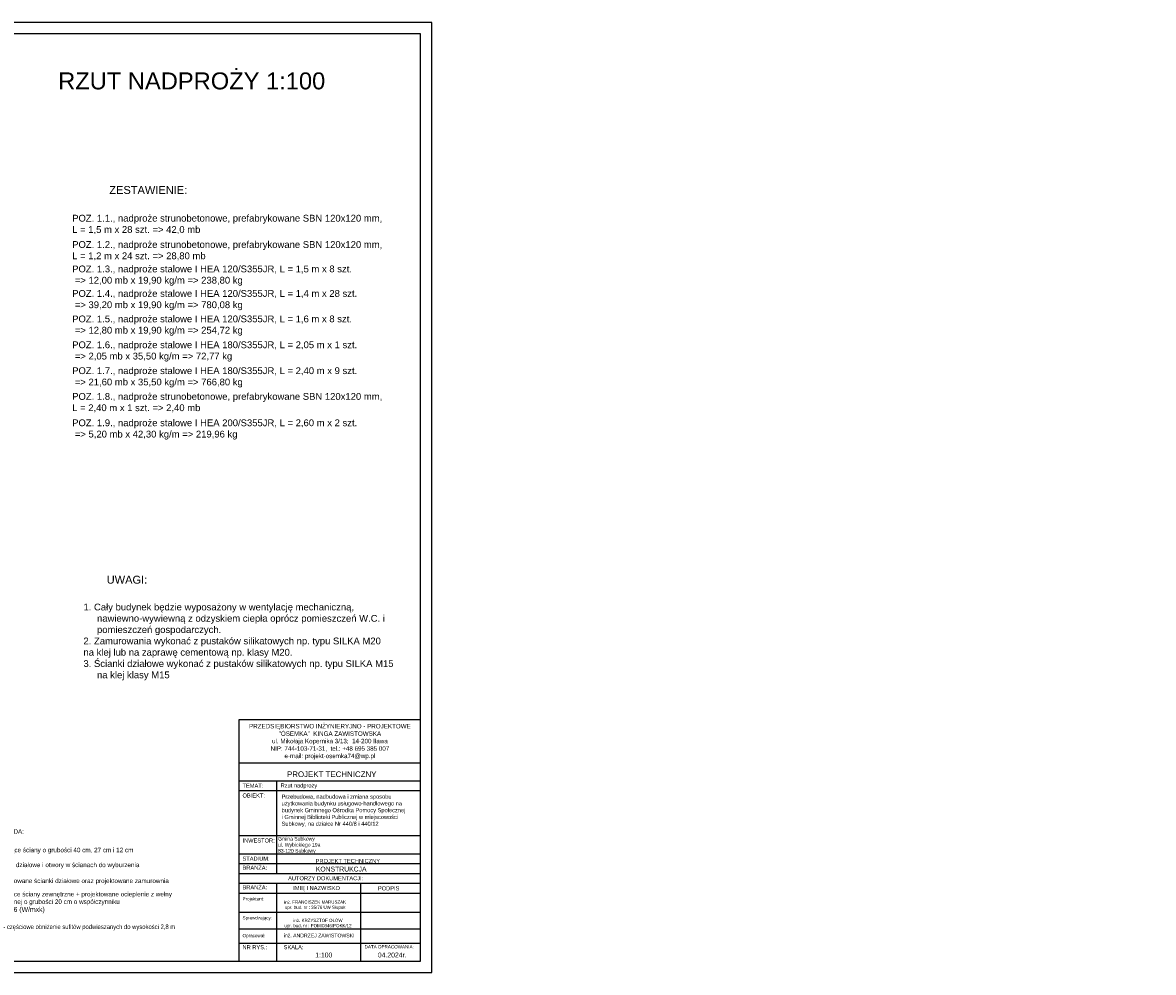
# Model space of a CAD drawing. Header units: millimetres. Extents: x 6528 to 149658, y 3342 to 12852.
# Tile 75 of 122: x 71646 to 76649, y 5984 to 10184. Entities that reach past the tile are written whole.
import ezdxf

# ---------------------------------------------------------------- set-up
doc = ezdxf.new("R2010")
doc.units = ezdxf.units.MM
doc.layers.add('R-TAB', color=1, linetype='Continuous')
doc.styles.get("Standard").update_dxf_attribs({"font": 'arial.ttf'})

msp = doc.modelspace()

# ---------------------------------------------------------------- linework, layer by layer
at = {"color": 2}
msp.add_line((73456.714, 10184.38), (66816.714, 10184.38), dxfattribs=at)
for p, q in [((73456.714, 5984.38), (73456.714, 10184.38)), ((73406.714, 10134.38), (66866.714, 10134.38)), ((73406.714, 6034.38), (73406.714, 10134.38)), ((66866.714, 6034.38), (73406.714, 6034.38)), ((66816.714, 5984.38), (73456.714, 5984.38))]:
    msp.add_line(p, q)
at = {"layer": 'R-TAB', "color": 0}
for p, q in [((72603.247, 7102.89), (73406.714, 7102.89)), ((72603.247, 6162.502), (72603.247, 7102.89)), ((72603.247, 6910.851), (73406.714, 6910.851)), ((72603.247, 6831.876), (73406.714, 6831.876)), ((72770.85, 6422.136), (72770.85, 6831.876)), ((72603.247, 6788.44), (73406.714, 6788.44)), ((72603.247, 6589.48), (73406.714, 6589.48)), ((72603.247, 6509.008), (73406.714, 6509.008)), ((72603.247, 6465.572), (73406.714, 6465.572)), ((72603.247, 6422.136), (73406.714, 6422.136)), ((72603.247, 6378.7), (73406.714, 6378.7)), ((72770.85, 6162.502), (72770.85, 6378.7)), ((73142.322, 6162.502), (73142.322, 6378.7)), ((72603.247, 6335.263), (73406.714, 6335.263)), ((72603.247, 6251.046), (73406.714, 6251.046)), ((72603.247, 6176.864), (73406.714, 6176.864)), ((72603.247, 6034.38), (72603.247, 6176.864)), ((72603.247, 6176.864), (73406.714, 6176.864)), ((72603.247, 6176.864), (73406.714, 6176.864)), ((72603.247, 6176.864), (73406.714, 6176.864)), ((72770.85, 6034.38), (72770.85, 6176.864)), ((73142.322, 6034.38), (73142.322, 6176.864)), ((72603.247, 6114.027), (73406.714, 6114.027))]:
    msp.add_line(p, q, dxfattribs=at)

# ---------------------------------------------------------------- texts
at = {"attachment_point": 1}
for s, width, heights, insert, char_height in [('\\pi14.43396;ZESTAWIENIE:', 368.62576, [0], (72014.627, 9461.794), 35), ('POZ. 1.1., nadproże strunobetonowe, prefabrykowane SBN 120x120 mm, L = 1,5 m x 28 szt. => 42,0 mb', 1397.4884, [0], (71864.88, 9334.534), 30), ('POZ. 1.2., nadproże strunobetonowe, prefabrykowane SBN 120x120 mm, L = 1,2 m x 24 szt. => 28,80 mb', 1397.4884, [0], (71864.88, 9218.136), 30), ('POZ. 1.3., nadproże stalowe I HEA 120/S355JR, L = 1,5 m x 8 szt.^J => 12,00 mb x 19,90 kg/m => 238,80 kg', 1397.4884, [0], (71864.88, 9110.237), 30), ('\\pi137.23041;PROJEKTOWANE WEJŚCIE', 600.89193, [35.68], (70368.841, 9104.976), 18), ('POZ. 1.4., nadproże stalowe I HEA 120/S355JR, L = 1,4 m x 28 szt.^J => 39,20 mb x 19,90 kg/m => 780,08 kg', 1397.4884, [0], (71864.88, 9001.708), 30), ('POZ. 1.5., nadproże stalowe I HEA 120/S355JR, L = 1,6 m x 8 szt.^J => 12,80 mb x 19,90 kg/m => 254,72 kg', 1397.4884, [0], (71864.88, 8889.219), 30), ('POZ. 1.6., nadproże stalowe I HEA 180/S355JR, L = 2,05 m x 1 szt.^J => 2,05 mb x 35,50 kg/m => 72,77 kg', 1397.4884, [0], (71864.88, 8774.672), 30), ('POZ. 1.7., nadproże stalowe I HEA 180/S355JR, L = 2,40 m x 9 szt.^J => 21,60 mb x 35,50 kg/m => 766,80 kg', 1397.4884, [0], (71864.88, 8660.125), 30), ('POZ. 1.8., nadproże strunobetonowe, prefabrykowane SBN 120x120 mm, L = 2,40 m x 1 szt. => 2,40 mb', 1397.4884, [0], (71864.88, 8546.294), 30), ('POZ. 1.9., nadproże stalowe I HEA 200/S355JR, L = 2,60 m x 2 szt.^J => 5,20 mb x 42,30 kg/m => 219,96 kg', 1397.4884, [0], (71864.88, 8429.665), 30), ('\\pi160.3889;STOPA FUNDAMENTOWA POZ. 1.1.\\P\\pi578.41073;1:25', 1257.25802, [0], (50139.601, 8323.414), 40), ('\\pi290.17062;FUNDAMENT POD KOMIN\\P\\pi578.41073;1:25', 1257.25802, [0], (52806.881, 8056.015), 40), ('\\pi98.73478;UWAGI:', 368.62576, [0], (71918.949, 7738.36), 35), ('\\pi37.22769;Wyłaz ze schodami \\P\\pi39.8;składanymi o wym. \\P\\pi84.42551;75x130 cm \\P\\pi20.68881;o odporności ogniowej \\P\\pi107.67448;REI 60', 289.04337, [0], (70417.061, 7647.969), 18), ('\\pi-60,l60;1. Cały budynek będzie wyposażony w wentylację mechaniczną,     nawiewno-wywiewną z odzyskiem ciepła oprócz pomieszczeń W.C. i pomieszczeń gospodarczych. \\P2. Zamurowania wykonać z pustaków silikatowych np. typu SILKA M20 ^Jna klej lub na zaprawę cementową np. klasy M20.\\P3. Ścianki działowe wykonać z pustaków silikatowych np. typu SILKA M15 na klej klasy M15', 1397.4884, [0], (71914.788, 7615.034), 30), ('\\pi115.90906;LEGENDA:', 368.62576, [0], (71394.32, 6617.417), 20), (' - istniejące ściany o grubości 40 cm, 27 cm i 12 cm', 829.72647, [0], (71497.713, 6535.582), 20), (' - ścianki działowe i otwory w ścianach do wyburzenia', 829.72647, [0], (71497.713, 6469.716), 20), (' - projektowane ścianki działowe oraz projektowane zamurownia', 829.72647, [0], (71497.713, 6399.239), 20), ('\\pi-20,l20; - istniejące ściany zewnętrzne + projektowane ocieplenie z wełny mineralnej o grubości 20 cm o współczynniku ^J{\\H1.08333x;α = 0,036 (W/mxk)}', 829.72647, [0], (71494.897, 6340.306), 20), ('\\pi137.23041;PROJEKTOWANE WEJŚCIE', 600.89193, [0], (69958.344, 6269.214), 18), ('\\pi-60,l67.7626,t67.7626;- częściowe obniżenie sufitów podwieszanych do wysokości 2,8 m', 829.72647, [0], (71494.897, 6196.1), 20)]:
    msp.add_mtext_dynamic_manual_height_columns(s, width=width, gutter_width=12.5, heights=heights, dxfattribs=dict(at, insert=insert, char_height=char_height))
at = {"lineweight": 0, "insert": (72791.427, 6770.526), "char_height": 18, "width": 610.19793, "attachment_point": 1}
msp.add_mtext('\\A1;Przebudowa, nadbudowa i zmiana sposobu użytkowania budynku usługowo-handlowego na budynek Gminnego Ośrodka Pomocy Społecznej ^Ji Gminnej Biblioteki Publicznej w miejscowości Subkowy, na działce Nr 440/8 i 440/12', dxfattribs=at)
at = {"layer": 'R-TAB', "color": 0, "ltscale": 24}
for s, insert, char_height, width, attachment_point in [('\\pi448.60218;RZUT NADPROŻY 1:100', (71354.343, 9964.202), 75, 2065.84351, 1), ('\\pi19.57762;PRZEKROJE ŁAW FUNADAMENTOWYCH\\P\\pi938.76248;1:25', (52722.181, 8439.032), 75, 2065.84351, 1), ('\\pi21.28194;RAMA ŻELBETOWA POZ. 2.1 \\P\\pi626.57696;1:25', (29157.855, 8368.098), 75, 1441.47248, 1), ('PRZEDSIĘBIORSTWO INŻYNIERYJNO - PROJEKTOWE\\P"ÓSEMKA"  KINGA ZAWISTOWSKA\\Pul. Mikołaja Kopernika 3/13;  14-200 Iława\\PNIP: 744-103-71-31,  tel.: +48 695 385 007\\Pe-mail: projekt-osemka74@wp.pl', (73005.202, 7004.387), 19.74375, 781.72017, 5), ('PROJEKT TECHNICZNY', (72815.406, 6872.996), 25, 1090.2179, 1), ('TEMAT:', (72618.494, 6818.989), 18, 136.70026, 1), ('Rzut nadproży', (72786.875, 6820.037), 18, 711.57772, 1), ('OBIEKT:', (72618.494, 6775.633), 18, 136.70026, 1), ('INWESTOR:', (72618.494, 6576.673), 18, 136.70026, 1), ('Gmina Subkowy\\Pul. Wybickiego 19a\\P83-120 Subkowy', (72775.701, 6583.46), 16, 675.77621, 1), ('STADIUM:', (72618.494, 6496.515), 18, 136.70026, 1), ('BRANŻA:', (72618.494, 6456.283), 18, 136.70026, 1), ('PROJEKT TECHNICZNY', (72942.217, 6486.194), 18, 1090.2179, 1), ('\\pi208.80059;AUTORZY DOKUMENTACJI:', (72611.552, 6409.607), 18, 747.89996, 1), ('KONSTRUKCJA', (72942.671, 6451.977), 21.6, 490.72064, 1), ('BRANŻA:', (72618.494, 6369.41), 18, 136.70026, 1), ('\\pi13.924;IMIĘ I NAZWISKO', (72829.03, 6366.228), 18, 253.42015, 1), ('PODPIS', (73217.545, 6365.124), 18, 136.70026, 1), ('Projektant:', (72618.494, 6316.833), 14.4, 136.70026, 1), ('{\\fArial|b0|i0|c0|p34;inż. FRANCISZEK MARUSZAK\\Pupr. bud. nr : 35/76 UW Słupsk}', (72939.735, 6302.471), 14, 286.92908, 2), ('Sprawdzający:', (72618.494, 6232.615), 14.4, 136.70026, 1), ('inż. KRZYSZTOF OŁÓW\\Pupr. bud. nr : POM/0346/POKK/12', (72952.537, 6221.25), 14, 326.26235, 2), ('Opracował:', (72618.494, 6154.24), 14.4, 136.70026, 1), ('inż. ANDRZEJ ZAWISTOWSKI', (72957.654, 6139.086), 16.2, 346.49963, 8), ('NR RYS.:', (72618.494, 6104.737), 18, 136.70026, 1), ('SKALA:', (72800.413, 6104.737), 18, 136.70026, 1), ('DATA OPRACOWANIA:', (73158.734, 6104.737), 14.4, 278.30723, 1), ('1:100', (72940.543, 6071.984), 21.6, 136.70026, 1), ('04.2024r.', (73217.545, 6071.984), 21.6, 136.70026, 1)]:
    msp.add_mtext(s, dxfattribs=dict(at, insert=insert, char_height=char_height, width=width, attachment_point=attachment_point))

doc.saveas('drawing.dxf')
